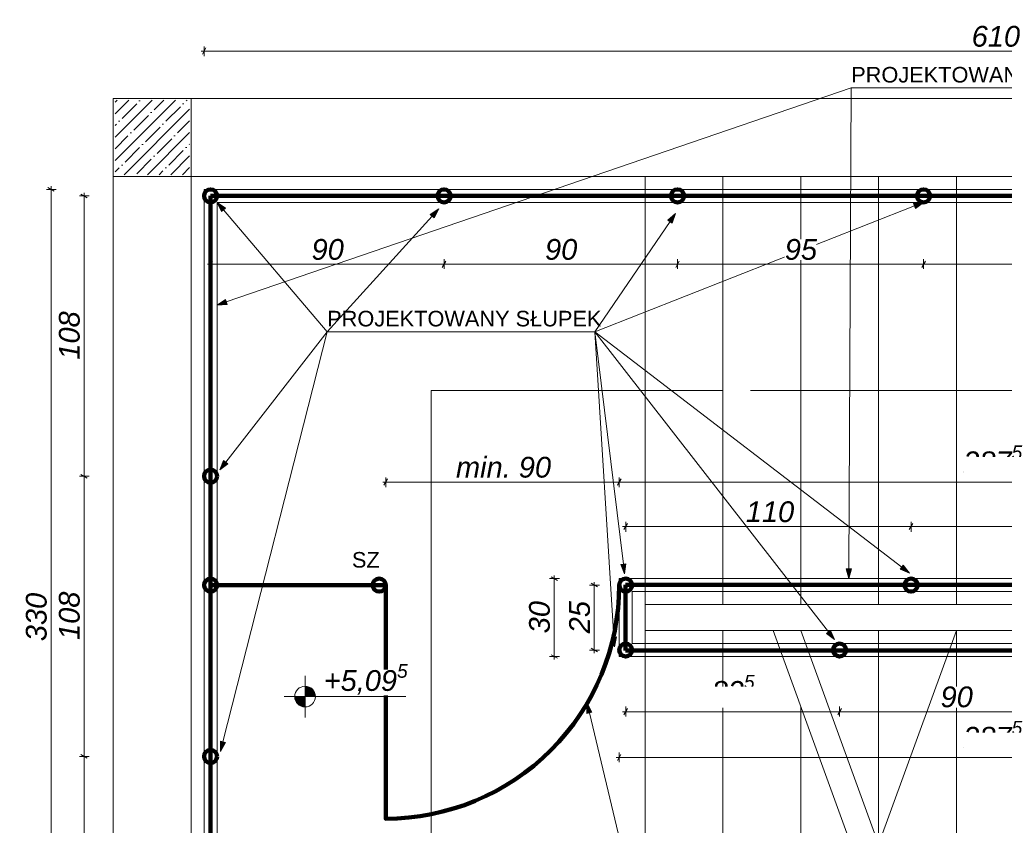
# Model space of a CAD drawing. Header units: centimetres. Extents: x 8226 to 9893, y -1051 to 949.
# Tile 4 of 18: x 8226 to 8605, y -408 to -98. Entities that reach past the tile are written whole.
import ezdxf

# ---------------------------------------------------------------- set-up
doc = ezdxf.new("R2010")
doc.units = ezdxf.units.CM
doc.header["$LTSCALE"] = 0.1
doc.header["$MEASUREMENT"] = 0
doc.linetypes.add('Wipeout_Contour', pattern=[1000, 0, -1000])
for name, color, linetype in [('3_linie 2D.PW_IR_', 7, 'Continuous'), ('3_linii 2D .K_IR', 7, 'Continuous'), ('3_opisy.K_IR', 7, 'Continuous'), ('3_wypełnienia.K_IR', 7, 'Continuous'), ('5_wymiary.K_IR', 7, 'Continuous')]:
    doc.layers.add(name, color=color, linetype=linetype)
doc.styles.add('GENERATED_STYLE_1', font='txt')
doc.styles.add('GENERATED_STYLE_2', font='txt')
doc.dimstyles.new('GENERATED_STYLE__1', dxfattribs={"dimtxt": 8, "dimasz": 1.835749, "dimexe": 0.18, "dimexo": 2, "dimgap": 0.09, "dimtad": 1, "dimtih": 1, "dimtoh": 1, "dimdec": 0, "dimzin": 0, "dimdsep": 46, "dimtxsty": 'GENERATED_STYLE_1', "dimblk": 'ARROWHEAD_2', "dimblk1": 'ARROWHEAD_2', "dimblk2": 'ARROWHEAD_2', "dimcen": 0.09, "dimclrd": 7, "dimclre": 7, "dimclrt": 7, "dimadec": 1, "dimazin": 0, "dimtfac": 1, "dimtdec": 4, "dimtmove": 0, "dimatfit": 3, "dimfxl": 1, "dimtolj": 1, "dimtzin": 0, "dimarcsym": 0})
doc.dimstyles.new('GENERATED_STYLE__2', dxfattribs={"dimtxt": 8, "dimasz": 1.835749, "dimexe": 0.18, "dimexo": 2, "dimgap": 0.09, "dimtad": 1, "dimdec": 0, "dimzin": 0, "dimdsep": 46, "dimtxsty": 'GENERATED_STYLE_1', "dimblk": 'ARROWHEAD_2', "dimblk1": 'ARROWHEAD_2', "dimblk2": 'ARROWHEAD_2', "dimcen": 0.09, "dimclrd": 7, "dimclre": 7, "dimclrt": 7, "dimadec": 1, "dimazin": 0, "dimtfac": 1, "dimtdec": 4, "dimtmove": 0, "dimatfit": 3, "dimfxl": 1, "dimtolj": 1, "dimtzin": 0, "dimarcsym": 0})

# ---------------------------------------------------------------- blocks, each defined once
blk = doc.blocks.new('Linia_60_2', base_point=(8546.25, -124.02))
at = {"layer": '3_linii 2D .K_IR', "linetype": 'Continuous', "lineweight": 0, "true_color": 0x000000}
blk.add_hatch(color=18, dxfattribs=at).paths.add_polyline_path([(8301.8, -207.77), (8305.66, -207.51), (8305.01, -205.62)])
at = {"layer": '3_linii 2D .K_IR', "color": 7, "linetype": 'Continuous', "lineweight": 0}
for p, q in [((8546.25, -124.02), (8305.34, -206.56)), ((8301.8, -207.77), (8305.01, -205.62)), ((8301.8, -207.77), (8305.66, -207.51)), ((8305.01, -205.62), (8305.66, -207.51))]:
    blk.add_line(p, q, dxfattribs=at)
blk = doc.blocks.new('Linia_61_2', base_point=(8546.25, -124.02))
at = {"layer": '3_linii 2D .K_IR', "linetype": 'Continuous', "lineweight": 0, "true_color": 0x000000}
blk.add_hatch(color=18, dxfattribs=at).paths.add_polyline_path([(8545.31, -313.16), (8546.33, -309.43), (8544.33, -309.42)])
at = {"layer": '3_linii 2D .K_IR', "color": 7, "linetype": 'Continuous', "lineweight": 0}
for p, q in [((8546.25, -124.02), (8545.33, -309.42)), ((8545.31, -313.16), (8544.33, -309.42)), ((8544.33, -309.42), (8546.33, -309.43)), ((8545.31, -313.16), (8546.33, -309.43))]:
    blk.add_line(p, q, dxfattribs=at)
blk = doc.blocks.new('Linia_69_2', base_point=(8447.42, -218.01))
at = {"layer": '3_linii 2D .K_IR', "linetype": 'Continuous', "lineweight": 0, "true_color": 0x000000}
blk.add_hatch(color=18, dxfattribs=at).paths.add_polyline_path([(8458.9, -311.26), (8459.43, -307.43), (8457.45, -307.67)])
at = {"layer": '3_linii 2D .K_IR', "color": 7, "linetype": 'Continuous', "lineweight": 0}
for p, q in [((8447.42, -218.01), (8458.44, -307.55)), ((8457.45, -307.67), (8459.43, -307.43)), ((8458.9, -311.26), (8459.43, -307.43)), ((8458.9, -311.26), (8457.45, -307.67))]:
    blk.add_line(p, q, dxfattribs=at)
blk = doc.blocks.new('Linia_70_2', base_point=(8447.42, -218.01))
at = {"layer": '3_linii 2D .K_IR', "linetype": 'Continuous', "lineweight": 0, "true_color": 0x000000}
blk.add_hatch(color=18, dxfattribs=at).paths.add_polyline_path([(8568.69, -311), (8566.34, -307.94), (8565.12, -309.53)])
at = {"layer": '3_linii 2D .K_IR', "color": 7, "linetype": 'Continuous', "lineweight": 0}
for p, q in [((8447.42, -218.01), (8565.73, -308.73)), ((8565.12, -309.53), (8566.34, -307.94)), ((8568.69, -311), (8565.12, -309.53)), ((8568.69, -311), (8566.34, -307.94))]:
    blk.add_line(p, q, dxfattribs=at)
blk = doc.blocks.new('Linia_71_2', base_point=(8447.42, -218.01))
at = {"layer": '3_linii 2D .K_IR', "linetype": 'Continuous', "lineweight": 0, "true_color": 0x000000}
blk.add_hatch(color=18, dxfattribs=at).paths.add_polyline_path([(8539.75, -336.65), (8538.25, -333.09), (8536.67, -334.32)])
at = {"layer": '3_linii 2D .K_IR', "color": 7, "linetype": 'Continuous', "lineweight": 0}
for p, q in [((8447.42, -218.01), (8537.46, -333.71)), ((8536.67, -334.32), (8538.25, -333.09)), ((8539.75, -336.65), (8538.25, -333.09)), ((8539.75, -336.65), (8536.67, -334.32))]:
    blk.add_line(p, q, dxfattribs=at)
blk = doc.blocks.new('Linia_72_2', base_point=(8447.42, -218.01))
at = {"layer": '3_linii 2D .K_IR', "linetype": 'Continuous', "lineweight": 0, "true_color": 0x000000}
blk.add_hatch(color=18, dxfattribs=at).paths.add_polyline_path([(8455.04, -339.4), (8455.8, -335.61), (8453.8, -335.74)])
at = {"layer": '3_linii 2D .K_IR', "color": 7, "linetype": 'Continuous', "lineweight": 0}
for p, q in [((8447.42, -218.01), (8454.8, -335.67)), ((8453.8, -335.74), (8455.8, -335.61)), ((8455.04, -339.4), (8453.8, -335.74)), ((8455.04, -339.4), (8455.8, -335.61))]:
    blk.add_line(p, q, dxfattribs=at)
blk = doc.blocks.new('Linia_73_2', base_point=(8344.24, -218.01))
at = {"layer": '3_linii 2D .K_IR', "linetype": 'Continuous', "lineweight": 0, "true_color": 0x000000}
blk.add_hatch(color=18, dxfattribs=at).paths.add_polyline_path([(8301.8, -168.16), (8303.46, -171.65), (8304.99, -170.35)])
at = {"layer": '3_linii 2D .K_IR', "color": 7, "linetype": 'Continuous', "lineweight": 0}
for p, q in [((8301.8, -168.16), (8304.99, -170.35)), ((8301.8, -168.16), (8303.46, -171.65)), ((8304.99, -170.35), (8303.46, -171.65)), ((8344.24, -218.01), (8304.22, -171))]:
    blk.add_line(p, q, dxfattribs=at)
blk = doc.blocks.new('Linia_74_2', base_point=(8344.24, -218.01))
at = {"layer": '3_linii 2D .K_IR', "linetype": 'Continuous', "lineweight": 0, "true_color": 0x000000}
blk.add_hatch(color=18, dxfattribs=at).paths.add_polyline_path([(8302.83, -271.24), (8305.91, -268.9), (8304.33, -267.68)])
at = {"layer": '3_linii 2D .K_IR', "color": 7, "linetype": 'Continuous', "lineweight": 0}
for p, q in [((8344.24, -218.01), (8305.12, -268.29)), ((8302.83, -271.24), (8304.33, -267.68)), ((8302.83, -271.24), (8305.91, -268.9)), ((8304.33, -267.68), (8305.91, -268.9))]:
    blk.add_line(p, q, dxfattribs=at)
blk = doc.blocks.new('Linia_75_2', base_point=(8344.24, -218.01))
at = {"layer": '3_linii 2D .K_IR', "linetype": 'Continuous', "lineweight": 0, "true_color": 0x000000}
blk.add_hatch(color=18, dxfattribs=at).paths.add_polyline_path([(8303.1, -379.7), (8304.99, -376.33), (8303.06, -375.84)])
at = {"layer": '3_linii 2D .K_IR', "color": 7, "linetype": 'Continuous', "lineweight": 0}
for p, q in [((8344.24, -218.01), (8304.02, -376.08)), ((8303.1, -379.7), (8303.06, -375.84)), ((8303.06, -375.84), (8304.99, -376.33)), ((8303.1, -379.7), (8304.99, -376.33))]:
    blk.add_line(p, q, dxfattribs=at)
blk = doc.blocks.new('Linia_79_2', base_point=(8447.42, -218.01))
at = {"layer": '3_linii 2D .K_IR', "linetype": 'Continuous', "lineweight": 0, "true_color": 0x000000}
blk.add_hatch(color=18, dxfattribs=at).paths.add_polyline_path([(8574.14, -168.18), (8570.3, -168.62), (8571.04, -170.48)])
at = {"layer": '3_linii 2D .K_IR', "color": 7, "linetype": 'Continuous', "lineweight": 0}
for p, q in [((8447.42, -218.01), (8570.67, -169.55)), ((8574.14, -168.18), (8570.3, -168.62)), ((8571.04, -170.48), (8570.3, -168.62)), ((8574.14, -168.18), (8571.04, -170.48))]:
    blk.add_line(p, q, dxfattribs=at)
blk = doc.blocks.new('Linia_80_2', base_point=(8447.42, -218.01))
at = {"layer": '3_linii 2D .K_IR', "linetype": 'Continuous', "lineweight": 0, "true_color": 0x000000}
blk.add_hatch(color=18, dxfattribs=at).paths.add_polyline_path([(8478.51, -172.5), (8475.58, -175.02), (8477.23, -176.15)])
at = {"layer": '3_linii 2D .K_IR', "color": 7, "linetype": 'Continuous', "lineweight": 0}
for p, q in [((8478.51, -172.5), (8475.58, -175.02)), ((8478.51, -172.5), (8477.23, -176.15)), ((8447.42, -218.01), (8476.41, -175.58)), ((8477.23, -176.15), (8475.58, -175.02))]:
    blk.add_line(p, q, dxfattribs=at)
blk = doc.blocks.new('Linia_81_2', base_point=(8344.24, -218.01))
at = {"layer": '3_linii 2D .K_IR', "linetype": 'Continuous', "lineweight": 0, "true_color": 0x000000}
blk.add_hatch(color=18, dxfattribs=at).paths.add_polyline_path([(8387.22, -170.7), (8383.97, -172.79), (8385.45, -174.14)])
at = {"layer": '3_linii 2D .K_IR', "color": 7, "linetype": 'Continuous', "lineweight": 0}
for p, q in [((8387.22, -170.7), (8383.97, -172.79)), ((8387.22, -170.7), (8385.45, -174.14)), ((8344.24, -218.01), (8384.71, -173.46)), ((8385.45, -174.14), (8383.97, -172.79))]:
    blk.add_line(p, q, dxfattribs=at)
blk = doc.blocks.new('Linia_107_2', base_point=(8460.95, -430.1))
at = {"layer": '3_linii 2D .K_IR', "linetype": 'Continuous', "lineweight": 0, "true_color": 0x000000}
blk.add_hatch(color=18, dxfattribs=at).paths.add_polyline_path([(8444.44, -361.2), (8444.34, -365.06), (8446.28, -364.59)])
at = {"layer": '3_linii 2D .K_IR', "color": 7, "linetype": 'Continuous', "lineweight": 0}
for p, q in [((8444.44, -361.2), (8444.34, -365.06)), ((8444.44, -361.2), (8446.28, -364.59)), ((8446.28, -364.59), (8444.34, -365.06)), ((8460.95, -430.1), (8445.31, -364.83))]:
    blk.add_line(p, q, dxfattribs=at)
blk = doc.blocks.new('*D181')
at = {"layer": '5_wymiary.K_IR', "color": 7, "linetype": 'Continuous', "lineweight": 0}
for p, q in [((8298.11, -192.01), (8299.29, -192.01)), ((8299.99, -190.8), (8298.6, -193.21)), ((8299.29, -193.82), (8299.29, -190.01)), ((8299.29, -192.01), (8389.29, -192.01)), ((8389.99, -190.8), (8388.6, -193.21)), ((8389.29, -193.82), (8389.29, -190.01))]:
    blk.add_line(p, q, dxfattribs=at)
at = {"color": 254, "linetype": 'Wipeout_Contour', "lineweight": 0, "ltscale": 33385.508594}
blk.add_wipeout([(8338.22, -190.41), (8350.37, -190.41), (8350.37, -182.41), (8338.22, -182.41)], dxfattribs=at).dxf.layer = '5_wymiary.K_IR'
at = {"layer": '5_wymiary.K_IR', "color": 7, "lineweight": 0, "insert": (8338.22, -190.41), "char_height": 8, "attachment_point": 7, "style": 'GENERATED_STYLE_1'}
blk.add_mtext('\\A1;{\\pql;\\fArial|b0|i1|c238|p38;90}', dxfattribs=at)
blk = doc.blocks.new('ARROWHEAD_2')
at = {"color": 0, "linetype": 'Continuous', "lineweight": 0}
for p, q in [((0, 0), (-1, 0)), ((-0.38, -0.66), (0.38, 0.66))]:
    blk.add_line(p, q, dxfattribs=at)
blk = doc.blocks.new('*D182')
at = {"layer": '5_wymiary.K_IR', "color": 7, "linetype": 'Continuous', "lineweight": 0}
for p, q in [((8389.99, -190.8), (8388.6, -193.21)), ((8389.29, -193.82), (8389.29, -190.01)), ((8389.29, -192.01), (8479.29, -192.01)), ((8479.99, -190.8), (8478.6, -193.21)), ((8479.29, -193.82), (8479.29, -190.01))]:
    blk.add_line(p, q, dxfattribs=at)
at = {"color": 254, "linetype": 'Wipeout_Contour', "lineweight": 0, "ltscale": 33745.419715}
blk.add_wipeout([(8428.22, -190.41), (8440.37, -190.41), (8440.37, -182.41), (8428.22, -182.41)], dxfattribs=at).dxf.layer = '5_wymiary.K_IR'
at = {"layer": '5_wymiary.K_IR', "color": 7, "lineweight": 0, "insert": (8428.22, -190.41), "char_height": 8, "attachment_point": 7, "style": 'GENERATED_STYLE_1'}
blk.add_mtext('\\A1;{\\pql;\\fArial|b0|i1|c238|p38;90}', dxfattribs=at)
blk = doc.blocks.new('*D183')
at = {"layer": '5_wymiary.K_IR', "color": 7, "linetype": 'Continuous', "lineweight": 0}
for p, q in [((8479.99, -190.8), (8478.6, -193.21)), ((8479.29, -193.82), (8479.29, -190.01)), ((8479.29, -192.01), (8574.14, -192.01)), ((8574.84, -190.8), (8573.45, -193.21)), ((8574.14, -193.82), (8574.14, -190.01))]:
    blk.add_line(p, q, dxfattribs=at)
at = {"color": 254, "linetype": 'Wipeout_Contour', "lineweight": 0, "ltscale": 34115.029118}
blk.add_wipeout([(8520.65, -190.41), (8532.79, -190.41), (8532.79, -182.41), (8520.65, -182.41)], dxfattribs=at).dxf.layer = '5_wymiary.K_IR'
at = {"layer": '5_wymiary.K_IR', "color": 7, "lineweight": 0, "insert": (8520.65, -190.41), "char_height": 8, "attachment_point": 7, "style": 'GENERATED_STYLE_1'}
blk.add_mtext('\\A1;{\\pql;\\fArial|b0|i1|c238|p38;95}', dxfattribs=at)
blk = doc.blocks.new('*D184')
at = {"layer": '5_wymiary.K_IR', "color": 7, "linetype": 'Continuous', "lineweight": 0}
for p, q in [((8574.84, -190.8), (8573.45, -193.21)), ((8574.14, -193.82), (8574.14, -190.01)), ((8574.14, -192.01), (8684.14, -192.01)), ((8684.84, -190.8), (8683.45, -193.21)), ((8684.14, -193.82), (8684.14, -190.01))]:
    blk.add_line(p, q, dxfattribs=at)
at = {"color": 254, "linetype": 'Wipeout_Contour', "lineweight": 0, "ltscale": 34524.631109}
blk.add_wipeout([(8620.44, -190.41), (8637.85, -190.41), (8637.85, -182.41), (8620.44, -182.41)], dxfattribs=at).dxf.layer = '5_wymiary.K_IR'
at = {"layer": '5_wymiary.K_IR', "color": 7, "lineweight": 0, "insert": (8620.44, -190.41), "char_height": 8, "attachment_point": 7, "style": 'GENERATED_STYLE_1'}
blk.add_mtext('\\A1;{\\pql;\\fArial|b0|i1|c238|p38;110}', dxfattribs=at)
blk = doc.blocks.new('*D187')
at = {"layer": '5_wymiary.K_IR', "color": 7, "linetype": 'Continuous', "lineweight": 0}
for p, q in [((8295.62, -109.89), (8296.8, -109.89)), ((8297.5, -108.68), (8296.11, -111.1)), ((8296.8, -111.89), (8296.8, -108.08)), ((8296.8, -109.89), (8906.8, -109.89)), ((8906.11, -111.1), (8907.5, -108.68)), ((8906.8, -111.89), (8906.8, -108.08)), ((8906.8, -109.89), (8907.99, -109.89))]:
    blk.add_line(p, q, dxfattribs=at)
at = {"color": 254, "linetype": 'Wipeout_Contour', "lineweight": 0, "ltscale": 34409.750989}
blk.add_wipeout([(8592.7, -108.29), (8610.91, -108.29), (8610.91, -100.29), (8592.7, -100.29)], dxfattribs=at).dxf.layer = '5_wymiary.K_IR'
at = {"layer": '5_wymiary.K_IR', "color": 7, "lineweight": 0, "insert": (8592.7, -108.29), "char_height": 8, "attachment_point": 7, "style": 'GENERATED_STYLE_1'}
blk.add_mtext('\\A1;{\\pql;\\fArial|b0|i1|c238|p38;610}', dxfattribs=at)
blk = doc.blocks.new('*D198')
at = {"layer": '5_wymiary.K_IR', "color": 7, "linetype": 'Continuous', "lineweight": 0}
for p, q in [((8252.53, -381.68), (8248.72, -381.68)), ((8249.32, -380.98), (8251.74, -382.38)), ((8250.53, -489.68), (8250.53, -381.68)), ((8249.32, -488.98), (8251.74, -490.38)), ((8252.53, -489.68), (8248.72, -489.68)), ((8250.53, -490.86), (8250.53, -489.68))]:
    blk.add_line(p, q, dxfattribs=at)
at = {"color": 254, "linetype": 'Wipeout_Contour', "lineweight": 0, "ltscale": 33025.744247}
blk.add_wipeout([(8248.93, -444.79), (8248.93, -426.58), (8240.93, -426.58), (8240.93, -444.79)], dxfattribs=at).dxf.layer = '5_wymiary.K_IR'
at = {"layer": '5_wymiary.K_IR', "color": 7, "lineweight": 0, "insert": (8248.93, -444.79), "char_height": 8, "attachment_point": 7, "rotation": 90, "style": 'GENERATED_STYLE_1'}
blk.add_mtext('\\A1;{\\pql;\\fArial|b0|i1|c238|p38;108}', dxfattribs=at)
blk = doc.blocks.new('*D199')
at = {"layer": '5_wymiary.K_IR', "color": 7, "linetype": 'Continuous', "lineweight": 0}
for p, q in [((8249.32, -272.98), (8251.74, -274.38)), ((8252.53, -273.68), (8248.72, -273.68)), ((8250.53, -381.68), (8250.53, -273.68)), ((8252.53, -381.68), (8248.72, -381.68)), ((8249.32, -380.98), (8251.74, -382.38))]:
    blk.add_line(p, q, dxfattribs=at)
at = {"color": 254, "linetype": 'Wipeout_Contour', "lineweight": 0, "ltscale": 33005.767538}
blk.add_wipeout([(8248.93, -336.79), (8248.93, -318.58), (8240.93, -318.58), (8240.93, -336.79)], dxfattribs=at).dxf.layer = '5_wymiary.K_IR'
at = {"layer": '5_wymiary.K_IR', "color": 7, "lineweight": 0, "insert": (8248.93, -336.79), "char_height": 8, "attachment_point": 7, "rotation": 90, "style": 'GENERATED_STYLE_1'}
blk.add_mtext('\\A1;{\\pql;\\fArial|b0|i1|c238|p38;108}', dxfattribs=at)
blk = doc.blocks.new('*D200')
at = {"layer": '5_wymiary.K_IR', "color": 7, "linetype": 'Continuous', "lineweight": 0}
for p, q in [((8252.53, -165.68), (8248.72, -165.68)), ((8251.74, -166.38), (8249.32, -164.98)), ((8250.53, -165.68), (8250.53, -164.5)), ((8250.53, -273.68), (8250.53, -165.68)), ((8249.32, -272.98), (8251.74, -274.38)), ((8252.53, -273.68), (8248.72, -273.68))]:
    blk.add_line(p, q, dxfattribs=at)
at = {"color": 254, "linetype": 'Wipeout_Contour', "lineweight": 0, "ltscale": 32991.435951}
blk.add_wipeout([(8248.93, -228.79), (8248.93, -210.58), (8240.93, -210.58), (8240.93, -228.79)], dxfattribs=at).dxf.layer = '5_wymiary.K_IR'
at = {"layer": '5_wymiary.K_IR', "color": 7, "lineweight": 0, "insert": (8248.93, -228.79), "char_height": 8, "attachment_point": 7, "rotation": 90, "style": 'GENERATED_STYLE_1'}
blk.add_mtext('\\A1;{\\pql;\\fArial|b0|i1|c238|p38;108}', dxfattribs=at)
blk = doc.blocks.new('*D201')
at = {"layer": '5_wymiary.K_IR', "color": 7, "linetype": 'Continuous', "lineweight": 0}
for p, q in [((8239.8, -163.16), (8235.99, -163.16)), ((8239.01, -163.86), (8236.59, -162.46)), ((8237.8, -163.16), (8237.8, -161.98)), ((8237.8, -493.16), (8237.8, -163.16)), ((8239.8, -493.16), (8235.99, -493.16)), ((8236.59, -492.46), (8239.01, -493.86)), ((8237.8, -494.34), (8237.8, -493.16))]:
    blk.add_line(p, q, dxfattribs=at)
at = {"color": 254, "linetype": 'Wipeout_Contour', "lineweight": 0, "ltscale": 32954.978677}
blk.add_wipeout([(8236.2, -337.27), (8236.2, -319.05), (8228.2, -319.05), (8228.2, -337.27)], dxfattribs=at).dxf.layer = '5_wymiary.K_IR'
at = {"layer": '5_wymiary.K_IR', "color": 7, "lineweight": 0, "insert": (8236.2, -337.27), "char_height": 8, "attachment_point": 7, "rotation": 90, "style": 'GENERATED_STYLE_1'}
blk.add_mtext('\\A1;{\\pql;\\fArial|b0|i1|c238|p38;330}', dxfattribs=at)
blk = doc.blocks.new('*D202')
at = {"layer": '5_wymiary.K_IR', "color": 7, "linetype": 'Continuous', "lineweight": 0}
for p, q in [((8460.01, -291.87), (8458.61, -294.28)), ((8459.31, -295.08), (8459.31, -291.26)), ((8570.01, -291.87), (8568.61, -294.28)), ((8569.31, -295.08), (8569.31, -291.26)), ((8458.13, -293.08), (8459.31, -293.08)), ((8459.31, -293.08), (8569.31, -293.08))]:
    blk.add_line(p, q, dxfattribs=at)
at = {"color": 254, "linetype": 'Wipeout_Contour', "lineweight": 0, "ltscale": 34076.657035}
blk.add_wipeout([(8505.61, -291.48), (8523.02, -291.48), (8523.02, -283.48), (8505.61, -283.48)], dxfattribs=at).dxf.layer = '5_wymiary.K_IR'
at = {"layer": '5_wymiary.K_IR', "color": 7, "lineweight": 0, "insert": (8505.61, -291.48), "char_height": 8, "attachment_point": 7, "style": 'GENERATED_STYLE_1'}
blk.add_mtext('\\A1;{\\pql;\\fArial|b0|i1|c238|p38;110}', dxfattribs=at)
blk = doc.blocks.new('*D203')
at = {"layer": '5_wymiary.K_IR', "color": 7, "linetype": 'Continuous', "lineweight": 0}
for p, q in [((8570.01, -291.87), (8568.61, -294.28)), ((8569.31, -295.08), (8569.31, -291.26)), ((8660.01, -291.87), (8658.61, -294.28)), ((8659.31, -295.08), (8659.31, -291.26)), ((8569.31, -293.08), (8659.31, -293.08))]:
    blk.add_line(p, q, dxfattribs=at)
at = {"color": 254, "linetype": 'Wipeout_Contour', "lineweight": 0, "ltscale": 34476.431795}
blk.add_wipeout([(8608.24, -291.48), (8620.38, -291.48), (8620.38, -283.48), (8608.24, -283.48)], dxfattribs=at).dxf.layer = '5_wymiary.K_IR'
at = {"layer": '5_wymiary.K_IR', "color": 7, "lineweight": 0, "insert": (8608.24, -291.48), "char_height": 8, "attachment_point": 7, "style": 'GENERATED_STYLE_1'}
blk.add_mtext('\\A1;{\\pql;\\fArial|b0|i1|c238|p38;90}', dxfattribs=at)
blk = doc.blocks.new('*D206')
at = {"layer": '5_wymiary.K_IR', "color": 7, "linetype": 'Continuous', "lineweight": 0}
for p, q in [((8455.62, -275.94), (8456.8, -275.94)), ((8457.5, -274.73), (8456.11, -277.15)), ((8456.8, -277.94), (8456.8, -274.13)), ((8456.8, -275.94), (8744.3, -275.94)), ((8743.61, -277.15), (8745, -274.73)), ((8744.3, -277.94), (8744.3, -274.13)), ((8744.3, -275.94), (8745.49, -275.94))]:
    blk.add_line(p, q, dxfattribs=at)
at = {"layer": '5_wymiary.K_IR', "color": 7, "lineweight": 0, "insert": (8589.44, -274.48), "char_height": 8, "attachment_point": 7, "style": 'GENERATED_STYLE_1'}
blk.add_mtext('\\A1;{\\pql;\\fArial|b0|i1|c238|p38;287\\fArial|b0|i1|c238|p38;\\A1{\\H.66x;\\S5^  ;}}', dxfattribs=at)
at = {"color": 254, "linetype": 'Wipeout_Contour', "lineweight": 0, "ltscale": 34419.213409}
blk.add_wipeout([(8589.44, -274.34), (8611.66, -274.34), (8611.66, -266.34), (8589.44, -266.34)], dxfattribs=at).dxf.layer = '5_wymiary.K_IR'
blk = doc.blocks.new('*D207')
at = {"layer": '5_wymiary.K_IR', "color": 7, "linetype": 'Continuous', "lineweight": 0}
for p, q in [((8448.43, -316.36), (8446.01, -314.96)), ((8447.22, -315.66), (8447.22, -314.48)), ((8449.22, -315.66), (8445.41, -315.66)), ((8447.22, -340.66), (8447.22, -315.66)), ((8449.22, -340.66), (8445.41, -340.66)), ((8446.01, -339.96), (8448.43, -341.36)), ((8447.22, -341.84), (8447.22, -340.66))]:
    blk.add_line(p, q, dxfattribs=at)
at = {"color": 254, "linetype": 'Wipeout_Contour', "lineweight": 0, "ltscale": 33792.000215}
blk.add_wipeout([(8445.62, -334.23), (8445.62, -322.09), (8437.62, -322.09), (8437.62, -334.23)], dxfattribs=at).dxf.layer = '5_wymiary.K_IR'
at = {"layer": '5_wymiary.K_IR', "color": 7, "lineweight": 0, "insert": (8445.62, -334.23), "char_height": 8, "attachment_point": 7, "rotation": 90, "style": 'GENERATED_STYLE_1'}
blk.add_mtext('\\A1;{\\pql;\\fArial|b0|i1|c238|p38;25}', dxfattribs=at)
blk = doc.blocks.new('*D208')
at = {"layer": '5_wymiary.K_IR', "color": 7, "linetype": 'Continuous', "lineweight": 0}
for p, q in [((8433.77, -313.16), (8429.96, -313.16)), ((8432.98, -313.85), (8430.57, -312.46)), ((8431.77, -313.16), (8431.77, -311.97)), ((8431.77, -343.16), (8431.77, -313.16)), ((8433.77, -343.16), (8429.96, -343.16)), ((8430.57, -342.46), (8432.98, -343.86)), ((8431.77, -344.34), (8431.77, -343.16))]:
    blk.add_line(p, q, dxfattribs=at)
at = {"color": 254, "linetype": 'Wipeout_Contour', "lineweight": 0, "ltscale": 33730.25733}
blk.add_wipeout([(8430.17, -334.23), (8430.17, -322.09), (8422.17, -322.09), (8422.17, -334.23)], dxfattribs=at).dxf.layer = '5_wymiary.K_IR'
at = {"layer": '5_wymiary.K_IR', "color": 7, "lineweight": 0, "insert": (8430.17, -334.23), "char_height": 8, "attachment_point": 7, "rotation": 90, "style": 'GENERATED_STYLE_1'}
blk.add_mtext('\\A1;{\\pql;\\fArial|b0|i1|c238|p38;30}', dxfattribs=at)
blk = doc.blocks.new('*D209')
at = {"layer": '5_wymiary.K_IR', "color": 7, "linetype": 'Continuous', "lineweight": 0}
for p, q in [((8460, -363.22), (8458.61, -365.63)), ((8459.31, -366.24), (8459.31, -362.42)), ((8542.47, -363.22), (8541.08, -365.63)), ((8541.77, -366.24), (8541.77, -362.42)), ((8458.12, -364.42), (8459.31, -364.42)), ((8459.31, -364.42), (8541.77, -364.42))]:
    blk.add_line(p, q, dxfattribs=at)
at = {"layer": '5_wymiary.K_IR', "color": 7, "lineweight": 0, "insert": (8492.47, -362.96), "char_height": 8, "attachment_point": 7, "style": 'GENERATED_STYLE_1'}
blk.add_mtext('\\A1;{\\pql;\\fArial|b0|i1|c238|p38;82\\fArial|b0|i1|c238|p38;\\A1{\\H.66x;\\S5^  ;}}', dxfattribs=at)
at = {"color": 254, "linetype": 'Wipeout_Contour', "lineweight": 0, "ltscale": 34032.443125}
blk.add_wipeout([(8492.47, -362.82), (8508.61, -362.82), (8508.61, -354.82), (8492.47, -354.82)], dxfattribs=at).dxf.layer = '5_wymiary.K_IR'
blk = doc.blocks.new('*D210')
at = {"layer": '5_wymiary.K_IR', "color": 7, "linetype": 'Continuous', "lineweight": 0}
for p, q in [((8542.47, -363.22), (8541.08, -365.63)), ((8541.77, -366.24), (8541.77, -362.42)), ((8632.47, -363.22), (8631.08, -365.63)), ((8631.77, -366.24), (8631.77, -362.42)), ((8541.77, -364.42), (8631.77, -364.42))]:
    blk.add_line(p, q, dxfattribs=at)
at = {"color": 254, "linetype": 'Wipeout_Contour', "lineweight": 0, "ltscale": 34377.077336}
blk.add_wipeout([(8580.7, -362.82), (8592.85, -362.82), (8592.85, -354.82), (8580.7, -354.82)], dxfattribs=at).dxf.layer = '5_wymiary.K_IR'
at = {"layer": '5_wymiary.K_IR', "color": 7, "lineweight": 0, "insert": (8580.7, -362.82), "char_height": 8, "attachment_point": 7, "style": 'GENERATED_STYLE_1'}
blk.add_mtext('\\A1;{\\pql;\\fArial|b0|i1|c238|p38;90}', dxfattribs=at)
blk = doc.blocks.new('*D212')
at = {"layer": '5_wymiary.K_IR', "color": 7, "linetype": 'Continuous', "lineweight": 0}
for p, q in [((8455.62, -382.09), (8456.8, -382.09)), ((8457.5, -380.88), (8456.11, -383.29)), ((8456.8, -383.9), (8456.8, -380.09)), ((8456.8, -382.09), (8744.3, -382.09)), ((8743.61, -383.29), (8745, -380.88)), ((8744.3, -383.9), (8744.3, -380.09)), ((8744.3, -382.09), (8745.49, -382.09))]:
    blk.add_line(p, q, dxfattribs=at)
at = {"layer": '5_wymiary.K_IR', "color": 7, "lineweight": 0, "insert": (8589.44, -380.62), "char_height": 8, "attachment_point": 7, "style": 'GENERATED_STYLE_1'}
blk.add_mtext('\\A1;{\\pql;\\fArial|b0|i1|c238|p38;287\\fArial|b0|i1|c238|p38;\\A1{\\H.66x;\\S5^  ;}}', dxfattribs=at)
at = {"color": 254, "linetype": 'Wipeout_Contour', "lineweight": 0, "ltscale": 34435.167634}
blk.add_wipeout([(8589.44, -380.49), (8611.66, -380.49), (8611.66, -372.49), (8589.44, -372.49)], dxfattribs=at).dxf.layer = '5_wymiary.K_IR'
blk = doc.blocks.new('*D245')
at = {"layer": '5_wymiary.K_IR', "color": 7, "linetype": 'Continuous', "lineweight": 0}
for p, q in [((8365.63, -275.94), (8366.81, -275.94)), ((8367.51, -274.73), (8366.11, -277.15)), ((8366.81, -277.94), (8366.81, -274.13)), ((8366.81, -275.94), (8456.81, -275.94)), ((8456.11, -277.15), (8457.51, -274.73)), ((8456.81, -277.94), (8456.81, -274.13)), ((8456.81, -275.94), (8457.99, -275.94))]:
    blk.add_line(p, q, dxfattribs=at)
at = {"color": 254, "linetype": 'Wipeout_Contour', "lineweight": 0, "ltscale": 33664.614456}
blk.add_wipeout([(8393.89, -274.34), (8429.73, -274.34), (8429.73, -266.34), (8393.89, -266.34)], dxfattribs=at).dxf.layer = '5_wymiary.K_IR'
at = {"layer": '5_wymiary.K_IR', "color": 7, "lineweight": 0, "insert": (8393.89, -274.34), "char_height": 8, "attachment_point": 7, "style": 'GENERATED_STYLE_1'}
blk.add_mtext('\\A1;{\\pql;\\fArial|b0|i1|c238|p38;min. 90}', dxfattribs=at)
blk = doc.blocks.new('Koty wysokościowe_2_2', base_point=(8335.71, -358.61))
at = {"layer": '5_wymiary.K_IR', "linetype": 'Continuous', "lineweight": 0}
for points in [[(8335.71, -358.61), (8339.71, -358.61), (8339.41, -357.08), (8338.54, -355.78), (8337.25, -354.92), (8335.71, -354.61)], [(8335.71, -358.61), (8331.71, -358.61), (8332.02, -360.14), (8332.89, -361.44), (8334.18, -362.31), (8335.71, -362.61)]]:
    blk.add_hatch(color=1, dxfattribs=at).paths.add_polyline_path(points)
at = {"layer": '5_wymiary.K_IR', "color": 1, "linetype": 'Continuous', "lineweight": 0}
for p, q in [((8335.71, -366.61), (8335.71, -350.61)), ((8327.71, -358.61), (8374.61, -358.61))]:
    blk.add_line(p, q, dxfattribs=at)
blk.add_circle((8335.71, -358.61), 4, dxfattribs=at)
at = {"color": 254, "linetype": 'Wipeout_Contour', "lineweight": 0, "ltscale": 33464.839684}
blk.add_wipeout([(8341.89, -358.17), (8375.61, -358.17), (8375.61, -348.17), (8341.89, -348.17)], dxfattribs=at).dxf.layer = '5_wymiary.K_IR'
at = {"layer": '5_wymiary.K_IR', "color": 1, "lineweight": 0, "insert": (8342.89, -358.75), "char_height": 8, "attachment_point": 7, "style": 'GENERATED_STYLE_1'}
blk.add_mtext('\\A1;{\\pql;\\fArial|b0|i1|c238|p38;+5,09\\fArial|b0|i1|c238|p38;\\A1{\\H.66x;\\S5^  ;}}', dxfattribs=at)

msp = doc.modelspace()

# ---------------------------------------------------------------- hatches: boundary and pattern name
at = {"layer": '3_wypełnienia.K_IR', "linetype": 'Continuous', "lineweight": 0}
h = msp.add_hatch(dxfattribs=at)
h.set_pattern_fill('Generated_Pattern_50_0002', style=0, pattern_type=2)
h.set_pattern_definition([(45, (0, 0), (-4.490128, 4.490128), []), (45, (4.49, 2e-15), (-4.490128, 4.490128), [7.9375, -1.5875, 0, -1.5875])])
h.paths.add_polyline_path([(8262.52, -128.77), (8262.52, -157.52), (8291.2, -157.52), (8291.2, -128.77)])

# ---------------------------------------------------------------- linework, layer by layer
at = {"layer": '3_linie 2D.PW_IR_', "color": 190, "linetype": 'Continuous', "lineweight": 200}
msp.add_line((8366.81, -315.67), (8299.3, -315.67), dxfattribs=at)
msp.add_lwpolyline([(8366.81, -315.66), (8366.81, -405.66, 0.414214), (8456.81, -315.66)], format="xyb", dxfattribs=at)
at = {"layer": '3_linii 2D .K_IR', "color": 7, "linetype": 'Continuous', "lineweight": 0}
for p, q in [((8546.25, -124.02), (8658.33, -124.02)), ((8344.24, -218.01), (8447.42, -218.01))]:
    msp.add_line(p, q, dxfattribs=at)
at = {"layer": '3_linii 2D .K_IR', "color": 190, "linetype": 'Continuous', "lineweight": 200}
for p, q in [((8299.3, -490.63), (8299.3, -165.68)), ((8299.3, -165.68), (8904.14, -165.68)), ((8459.23, -315.54), (8742.01, -315.54)), ((8459.23, -340.82), (8459.23, -315.54)), ((8742.01, -340.82), (8459.23, -340.82))]:
    msp.add_line(p, q, dxfattribs=at)
at = {"layer": '3_linii 2D .K_IR', "color": 7, "linetype": 'Continuous', "lineweight": 0}
for points in [[(8261.8, -128.16), (8291.8, -128.16), (8291.8, -158.16), (8261.8, -158.16)], [(8291.8, -128.16), (8911.8, -128.16), (8911.8, -158.16), (8291.8, -158.16)], [(8261.8, -158.16), (8291.8, -158.16), (8291.8, -498.16), (8261.8, -498.16)], [(8466.8, -498.16), (8291.8, -498.16), (8291.8, -158.16), (8466.8, -158.16)], [(8906.8, -493.16), (8296.8, -493.16), (8296.8, -163.16), (8906.8, -163.16)], [(8301.8, -168.16), (8901.54, -168.16), (8901.54, -488.16), (8301.8, -488.16)], [(8744.3, -343.16), (8456.8, -343.16), (8456.8, -313.16), (8744.3, -313.16)], [(8461.8, -318.16), (8739.3, -318.16), (8739.3, -338.16), (8461.8, -338.16)], [(8466.8, -323.16), (8736.8, -323.16), (8736.8, -333.16), (8466.8, -333.16)]]:
    msp.add_lwpolyline(points, close=True, dxfattribs=at)
for points in [[(8911.8, -498.16), (8911.8, -158.16), (8291.8, -158.16), (8291.8, -498.16)], [(8466.8, -158.16), (8911.8, -158.16), (8911.8, -498.16), (8466.8, -498.16)], [(8496.8, -323.16), (8496.8, -158.16)], [(8526.8, -158.16), (8526.8, -323.16)], [(8556.8, -323.16), (8556.8, -158.16)], [(8556.8, -158.16), (8556.8, -323.16)], [(8586.8, -323.16), (8586.8, -158.16)], [(8736.8, -415.66), (8384.3, -415.66), (8384.3, -240.66), (8496.8, -240.66)], [(8507.45, -240.66), (8736.8, -240.66)], [(8736.8, -498.16), (8736.8, -333.16), (8466.8, -333.16), (8466.8, -323.16), (8736.8, -323.16), (8736.8, -333.16)], [(8496.8, -498.16), (8496.8, -333.16)], [(8576.16, -498.16), (8516.16, -333.16)], [(8526.8, -333.16), (8586.8, -498.16)], [(8586.8, -415.66), (8586.8, -333.16), (8556.8, -415.66)], [(8556.8, -415.66), (8556.8, -333.16)], [(8586.8, -333.16), (8586.8, -498.16)], [(8526.8, -362.43), (8526.8, -498.16)]]:
    msp.add_lwpolyline(points, dxfattribs=at)
at = {"layer": '3_linii 2D .K_IR', "color": 6, "linetype": 'Continuous', "lineweight": 200}
for centre in [(8299.29, -165.68), (8389.29, -165.68), (8479.29, -165.68), (8574.14, -165.68), (8299.29, -273.68), (8299.3, -315.64), (8364.31, -315.66), (8459.31, -315.66), (8569.31, -315.66), (8459.31, -340.66), (8541.77, -340.66), (8299.29, -381.68)]:
    msp.add_circle(centre, 2.5, dxfattribs=at)

# ---------------------------------------------------------------- block references
at = {"layer": '3_linii 2D .K_IR', "color": 7, "linetype": 'Continuous', "lineweight": 0}
for name, p in [('Linia_60_2', (8546.25, -124.02)), ('Linia_61_2', (8546.25, -124.02)), ('Linia_73_2', (8344.24, -218.01)), ('Linia_81_2', (8344.24, -218.01)), ('Linia_79_2', (8447.42, -218.01)), ('Linia_80_2', (8447.42, -218.01)), ('Linia_74_2', (8344.24, -218.01)), ('Linia_75_2', (8344.24, -218.01)), ('Linia_69_2', (8447.42, -218.01)), ('Linia_70_2', (8447.42, -218.01)), ('Linia_71_2', (8447.42, -218.01)), ('Linia_72_2', (8447.42, -218.01)), ('Linia_107_2', (8460.95, -430.1))]:
    msp.add_blockref(name, p, dxfattribs=at)

# ---------------------------------------------------------------- texts
at = {"layer": '3_opisy.K_IR', "color": 7, "linetype": 'Continuous', "lineweight": 0, "char_height": 6, "attachment_point": 7, "style": 'GENERATED_STYLE_2'}
for s, insert in [('\\A1;{\\pql;\\fArial|b0|i0|c238|p38;PROJEKTOWANY SŁUPEK}', (8344.24, -216.05)), ('\\A1;{\\pql;\\fArial|b0|i0|c238|p38;SZ}', (8353.78, -308.99))]:
    msp.add_mtext(s, dxfattribs=dict(at, insert=insert))

# ---------------------------------------------------------------- next in the draw order: block references
at = {"layer": '5_wymiary.K_IR', "color": 1, "lineweight": 0}
msp.add_blockref('Koty wysokościowe_2_2', (8335.71, -358.61), dxfattribs=at)

# ---------------------------------------------------------------- next in the draw order: dimensions: what is measured, and where the dimension line sits
at = {"layer": '5_wymiary.K_IR', "color": 7, "linetype": 'Continuous', "lineweight": 0}
for base, p1, p2, picture, middle in [((8906.8, -109.89), (8296.8, -163.16), (8906.8, -163.16), '*D187', (8601.85, -104.29)), ((8389.29, -192.01), (8299.29, -165.68), (8389.29, -165.68), '*D181', (8344.32, -186.41)), ((8569.31, -293.08), (8459.31, -315.66), (8569.31, -315.66), '*D202', (8514.76, -287.48))]:
    dim = msp.add_linear_dim(base=base, p1=p1, p2=p2, dimstyle='GENERATED_STYLE__1', dxfattribs=at)
    dim.commit()
    dim.dimension.update_dxf_attribs({"geometry": picture, "text_midpoint": middle, "dimtype": 160})
dim = msp.add_linear_dim(base=(8250.53, -381.68), p1=(8299.29, -489.68), p2=(8299.29, -381.68), angle=90, dimstyle='GENERATED_STYLE__2', dxfattribs=at)
dim.commit()
dim.dimension.update_dxf_attribs({"geometry": '*D198', "text_midpoint": (8244.93, -435.64), "dimtype": 160, "text_rotation": 90})

# ---------------------------------------------------------------- next in the draw order: texts
at = {"layer": '3_opisy.K_IR', "color": 7, "linetype": 'Continuous', "lineweight": 0, "insert": (8546.25, -122.07), "char_height": 6, "attachment_point": 7, "style": 'GENERATED_STYLE_2'}
msp.add_mtext('\\A1;{\\pql;\\fArial|b0|i0|c238|p38;PROJEKTOWANA BARIERKA}', dxfattribs=at)

# ---------------------------------------------------------------- next in the draw order: dimensions: what is measured, and where the dimension line sits
at = {"layer": '5_wymiary.K_IR', "color": 7, "linetype": 'Continuous', "lineweight": 0}
for base, p1, p2, picture, middle in [((8479.29, -192.01), (8389.29, -165.68), (8479.29, -165.68), '*D182', (8434.32, -186.41)), ((8659.31, -293.08), (8569.31, -315.66), (8659.31, -315.66), '*D203', (8614.34, -287.48))]:
    dim = msp.add_linear_dim(base=base, p1=p1, p2=p2, dimstyle='GENERATED_STYLE__1', dxfattribs=at)
    dim.commit()
    dim.dimension.update_dxf_attribs({"geometry": picture, "text_midpoint": middle, "dimtype": 160})
dim = msp.add_linear_dim(base=(8250.53, -273.68), p1=(8299.29, -381.68), p2=(8299.29, -273.68), angle=90, dimstyle='GENERATED_STYLE__2', dxfattribs=at)
dim.commit()
dim.dimension.update_dxf_attribs({"geometry": '*D199', "text_midpoint": (8244.93, -327.64), "dimtype": 160, "text_rotation": 90})

# ---------------------------------------------------------------- next in the draw order: dimensions: what is measured, and where the dimension line sits
dim = msp.add_linear_dim(base=(8250.53, -165.68), p1=(8299.29, -273.68), p2=(8299.29, -165.68), angle=90, dimstyle='GENERATED_STYLE__2', dxfattribs=at)
dim.commit()
dim.dimension.update_dxf_attribs({"geometry": '*D200', "text_midpoint": (8244.93, -219.64), "dimtype": 160, "text_rotation": 90})
for base, p1, p2, picture, middle in [((8574.14, -192.01), (8479.29, -165.68), (8574.14, -165.68), '*D183', (8526.75, -186.41)), ((8744.30463096, -275.94043398), (8456.80463096, -313.15608915), (8744.30463096, -313.15608915), '*D206', (8609.39789016, -270.34043402))]:
    dim = msp.add_linear_dim(base=base, p1=p1, p2=p2, dimstyle='GENERATED_STYLE__1', dxfattribs=at)
    dim.commit()
    dim.dimension.update_dxf_attribs({"geometry": picture, "text_midpoint": middle, "dimtype": 160})

# ---------------------------------------------------------------- next in the draw order: dimensions: what is measured, and where the dimension line sits
for base, p1, p2, picture, middle in [((8237.8, -163.16), (8296.8, -493.16), (8296.8, -163.16), '*D201', (8232.2, -328.12)), ((8447.22, -315.66), (8459.31, -340.66), (8459.31, -315.66), '*D207', (8441.62, -328.13))]:
    dim = msp.add_linear_dim(base=base, p1=p1, p2=p2, angle=90, dimstyle='GENERATED_STYLE__2', dxfattribs=at)
    dim.commit()
    dim.dimension.update_dxf_attribs({"geometry": picture, "text_midpoint": middle, "dimtype": 160, "text_rotation": 90})
dim = msp.add_linear_dim(base=(8684.14, -192.01), p1=(8574.14, -165.68), p2=(8684.14, -165.68), dimstyle='GENERATED_STYLE__1', dxfattribs=at)
dim.commit()
dim.dimension.update_dxf_attribs({"geometry": '*D184', "text_midpoint": (8629.59, -186.41), "dimtype": 160})

# ---------------------------------------------------------------- next in the draw order: dimensions: what is measured, and where the dimension line sits
dim = msp.add_linear_dim(base=(8431.77, -313.16), p1=(8456.8, -343.16), p2=(8456.8, -313.16), angle=90, dimstyle='GENERATED_STYLE__2', dxfattribs=at)
dim.commit()
dim.dimension.update_dxf_attribs({"geometry": '*D208', "text_midpoint": (8426.17, -328.13), "dimtype": 160, "text_rotation": 90})

# ---------------------------------------------------------------- next in the draw order: dimensions: what is measured, and where the dimension line sits
dim = msp.add_linear_dim(base=(8456.81, -275.94), p1=(8366.81, -315.66), p2=(8456.81, -315.66), text='min. <MeasuredValue>', dimstyle='GENERATED_STYLE__1', dxfattribs=at)
dim.commit()
dim.dimension.update_dxf_attribs({"geometry": '*D245', "text_midpoint": (8451.98, -270.34), "dimtype": 160})
dim = msp.add_linear_dim(base=(8541.77, -364.42), p1=(8459.31, -340.66), p2=(8541.77, -340.66), dimstyle='GENERATED_STYLE__1', dxfattribs=at)
dim.commit()
dim.dimension.update_dxf_attribs({"geometry": '*D209', "text_midpoint": (8509.37, -358.82), "dimtype": 160})

# ---------------------------------------------------------------- next in the draw order: dimensions: what is measured, and where the dimension line sits
dim = msp.add_linear_dim(base=(8631.77, -364.42), p1=(8541.77, -340.66), p2=(8631.77, -340.66), dimstyle='GENERATED_STYLE__1', dxfattribs=at)
dim.commit()
dim.dimension.update_dxf_attribs({"geometry": '*D210', "text_midpoint": (8586.8, -358.82), "dimtype": 160})

# ---------------------------------------------------------------- next in the draw order: dimensions: what is measured, and where the dimension line sits
dim = msp.add_linear_dim(base=(8744.30463096, -382.08513496), p1=(8456.80463096, -343.16105187), p2=(8744.30463096, -343.16105187), dimstyle='GENERATED_STYLE__1', dxfattribs=at)
dim.commit()
dim.dimension.update_dxf_attribs({"geometry": '*D212', "text_midpoint": (8609.39789016, -376.48513499), "dimtype": 160})

doc.saveas('drawing.dxf')
